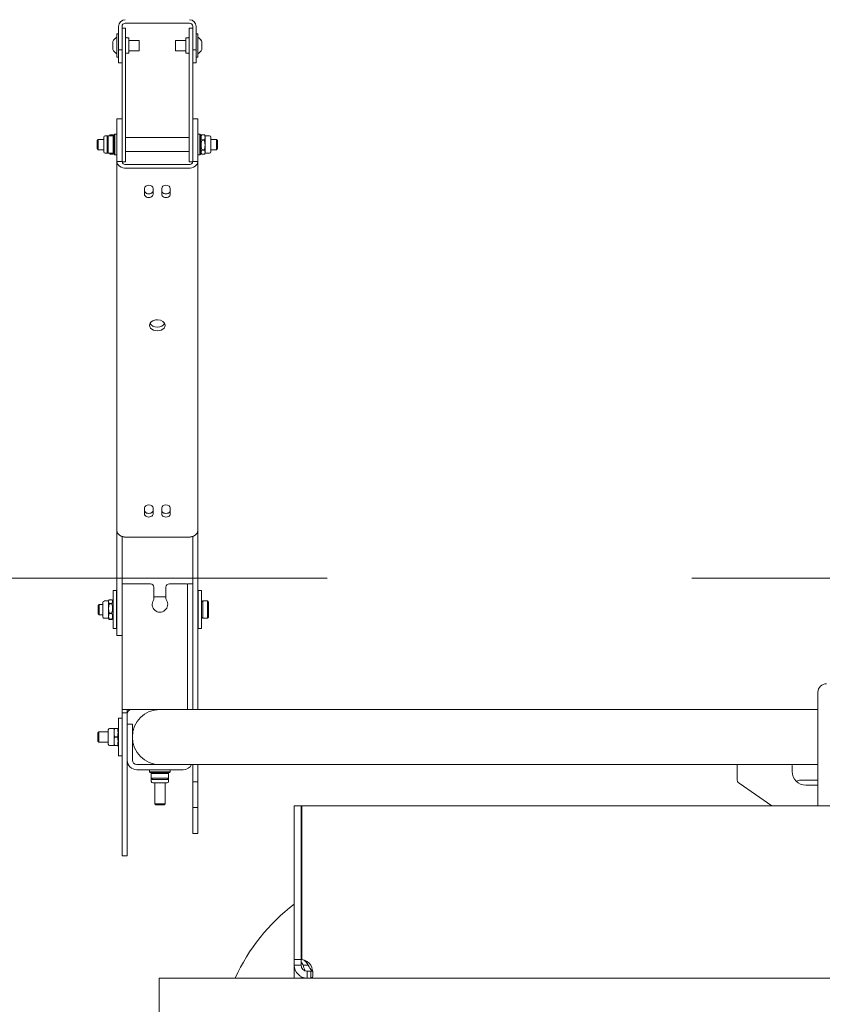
# Model space of a CAD drawing. Header units: millimetres. Extents: x -47038 to 86296, y -75637 to 48966.
# Tile 70 of 174: x -37646 to -37180, y 32533 to 33105. Entities that reach past the tile are written whole.
import ezdxf

# ---------------------------------------------------------------- set-up
doc = ezdxf.new("R2010")
doc.units = ezdxf.units.MM
doc.linetypes.add('Przerywana podwójnie', pattern=[109.361107, 52.916665, -21.166666, 14.111111, -21.166666])
doc.layers.add('00 - nowa technologia myjni_Nr_pióra__95', color=7, linetype='Continuous', lineweight=20, true_color=0x7c7c7c)
doc.layers.add('410-K Osie główne_Nr_pióra__95', color=7, linetype='Continuous', lineweight=20, true_color=0x7c7c7c)
doc.layers.add('XREF', color=8, linetype='Continuous', lineweight=9)

# ---------------------------------------------------------------- blocks, each defined once
blk = doc.blocks.new('parter 2025.10.15')
at = {"layer": '00 - nowa technologia myjni_Nr_pióra__95', "color": 8, "linetype": 'Continuous', "lineweight": 5}
for p, q in [((87.169, 2765.847), (87.169, 2764.987)), ((87.368, 2765.847), (87.368, 2764.987)), ((87.368, 2765.737), (87.569, 2765.737)), ((87.368, 2765.737), (87.368, 2765.237)), ((91.279, 2766.037), (87.558, 2766.037)), ((87.569, 2765.737), (87.569, 2765.237)), ((91.268, 2765.237), (91.268, 2765.737)), ((91.469, 2765.737), (91.268, 2765.737)), ((91.469, 2764.987), (91.469, 2765.847)), ((91.669, 2764.987), (91.669, 2765.847)), ((87.068, 2764.737), (87.068, 2765.417)), ((87.169, 2765.417), (87.068, 2765.417)), ((87.169, 2764.987), (87.169, 2764.487)), ((87.368, 2764.237), (87.368, 2765.237)), ((87.368, 2764.987), (87.368, 2764.487)), ((87.569, 2764.237), (87.569, 2765.237)), ((87.619, 2765.182), (87.769, 2765.182)), ((87.769, 2765.182), (87.769, 2764.612)), ((87.769, 2765.037), (88.369, 2765.037)), ((88.369, 2765.037), (88.369, 2764.737)), ((90.468, 2764.737), (90.468, 2765.037)), ((91.068, 2765.037), (90.468, 2765.037)), ((91.068, 2764.862), (91.068, 2765.182)), ((91.219, 2765.182), (91.068, 2765.182)), ((91.268, 2765.237), (91.268, 2764.237)), ((91.469, 2764.487), (91.469, 2764.987)), ((91.669, 2765.417), (91.669, 2764.737)), ((91.669, 2765.417), (91.769, 2765.417)), ((91.669, 2765.137), (91.669, 2765.136)), ((91.669, 2764.487), (91.669, 2764.987)), ((91.769, 2765.417), (91.769, 2764.737)), ((86.84, 2764.968), (86.839, 2764.965)), ((86.839, 2764.965), (86.839, 2764.862)), ((86.839, 2764.862), (86.839, 2764.854)), ((86.84, 2764.859), (86.839, 2764.862)), ((86.84, 2764.859), (86.839, 2764.854)), ((86.839, 2764.854), (86.839, 2764.846)), ((86.839, 2764.846), (86.839, 2764.634)), ((86.84, 2764.629), (86.839, 2764.634)), ((86.839, 2764.626), (86.839, 2764.634)), ((86.839, 2764.626), (86.84, 2764.629)), ((86.839, 2764.626), (86.839, 2764.509)), ((86.839, 2764.509), (86.84, 2764.506)), ((86.84, 2764.506), (86.839, 2764.509)), ((87.068, 2764.057), (87.068, 2764.737)), ((87.169, 2764.487), (87.368, 2764.487)), ((87.169, 2764.487), (87.169, 2764.237)), ((87.368, 2764.487), (87.368, 2764.237)), ((87.769, 2764.612), (87.769, 2764.292)), ((87.769, 2764.437), (88.369, 2764.437)), ((87.769, 2764.437), (88.369, 2764.437)), ((87.769, 2764.437), (88.369, 2764.437)), ((87.769, 2764.437), (88.369, 2764.437)), ((88.369, 2764.737), (88.369, 2764.437)), ((90.468, 2764.437), (90.468, 2764.737)), ((91.068, 2764.437), (90.468, 2764.437)), ((91.068, 2764.437), (90.468, 2764.437)), ((91.068, 2764.437), (90.468, 2764.437)), ((91.068, 2764.437), (90.468, 2764.437)), ((91.068, 2764.292), (91.068, 2764.862)), ((91.669, 2764.487), (91.469, 2764.487)), ((91.469, 2764.237), (91.469, 2764.487)), ((91.669, 2764.737), (91.669, 2764.057)), ((91.669, 2764.237), (91.669, 2764.487)), ((91.769, 2764.737), (91.769, 2764.057)), ((91.997, 2764.968), (91.998, 2764.965)), ((91.997, 2764.968), (91.998, 2764.965)), ((91.997, 2764.846), (91.998, 2764.848)), ((91.998, 2764.84), (91.997, 2764.846)), ((91.997, 2764.615), (91.998, 2764.62)), ((91.997, 2764.615), (91.998, 2764.612)), ((91.998, 2764.509), (91.997, 2764.506)), ((91.998, 2764.508), (91.997, 2764.506)), ((91.998, 2764.967), (91.998, 2764.965)), ((91.998, 2764.848), (91.998, 2764.965)), ((91.998, 2764.848), (91.998, 2764.84)), ((91.998, 2764.628), (91.998, 2764.84)), ((91.998, 2764.62), (91.998, 2764.628)), ((91.998, 2764.612), (91.998, 2764.62)), ((91.998, 2764.509), (91.998, 2764.612)), ((87.169, 2764.057), (87.068, 2764.057)), ((87.169, 2764.057), (87.068, 2764.057)), ((87.169, 2764.057), (87.068, 2764.057)), ((87.169, 2764.057), (87.068, 2764.057)), ((87.169, 2764.237), (87.169, 2763.737)), ((87.368, 2764.237), (87.368, 2764.022)), ((87.368, 2764.237), (87.368, 2763.804)), ((87.569, 2764.237), (87.569, 2763.804)), ((87.619, 2764.292), (87.769, 2764.292)), ((87.619, 2764.292), (87.769, 2764.292)), ((87.619, 2764.292), (87.769, 2764.292)), ((87.619, 2764.292), (87.769, 2764.292)), ((91.219, 2764.292), (91.068, 2764.292)), ((91.219, 2764.292), (91.068, 2764.292)), ((91.219, 2764.292), (91.068, 2764.292)), ((91.219, 2764.292), (91.068, 2764.292)), ((91.268, 2763.804), (91.268, 2764.237)), ((91.469, 2764.237), (91.469, 2763.737)), ((91.469, 2763.804), (91.469, 2764.237)), ((91.669, 2764.237), (91.669, 2763.737)), ((91.669, 2764.057), (91.769, 2764.057)), ((91.669, 2764.057), (91.769, 2764.057)), ((91.669, 2764.057), (91.769, 2764.057)), ((91.669, 2764.057), (91.769, 2764.057)), ((87.169, 2763.737), (87.368, 2763.737)), ((87.368, 2763.804), (87.368, 2763.371)), ((87.368, 2758.987), (87.368, 2763.371)), ((87.569, 2763.804), (87.569, 2763.371)), ((87.569, 2758.987), (87.569, 2763.371)), ((91.268, 2763.371), (91.268, 2763.804)), ((91.268, 2763.371), (91.268, 2758.987)), ((91.469, 2763.371), (91.469, 2763.804)), ((91.669, 2763.737), (91.469, 2763.737)), ((91.469, 2763.371), (91.469, 2758.987)), ((87.068, 2758.046), (87.068, 2760.487)), ((87.368, 2760.487), (87.068, 2760.487)), ((91.469, 2760.487), (91.469, 2760.048)), ((91.469, 2760.487), (91.769, 2760.487)), ((91.769, 2760.487), (91.769, 2760.048)), ((91.469, 2760.048), (91.469, 2758.046)), ((91.769, 2760.048), (91.769, 2758.046)), ((85.929, 2759.226), (85.99, 2759.287)), ((85.99, 2759.287), (85.99, 2758.694)), ((85.99, 2759.287), (86.308, 2759.287)), ((86.308, 2759.406), (86.308, 2758.579)), ((86.39, 2759.487), (86.568, 2759.487)), ((86.508, 2759.427), (86.568, 2759.487)), ((86.508, 2758.755), (86.508, 2759.427)), ((86.568, 2758.723), (86.568, 2759.487)), ((86.848, 2759.487), (86.568, 2759.487)), ((86.651, 2759.487), (86.658, 2759.507)), ((86.676, 2759.543), (86.836, 2759.543)), ((86.676, 2759.543), (86.676, 2759.543)), ((86.837, 2759.543), (86.836, 2759.543)), ((86.848, 2758.723), (86.848, 2759.487)), ((86.909, 2759.427), (86.848, 2759.487)), ((86.909, 2759.432), (86.865, 2759.507)), ((86.909, 2759.547), (86.949, 2759.587)), ((86.909, 2759.547), (86.909, 2759.227)), ((86.949, 2759.587), (86.949, 2759.244)), ((86.949, 2759.587), (87.068, 2759.587)), ((91.268, 2759.387), (87.569, 2759.387)), ((91.769, 2759.488), (91.769, 2759.587)), ((91.888, 2759.587), (91.769, 2759.587)), ((91.769, 2758.387), (91.769, 2759.488)), ((91.769, 2758.587), (91.769, 2759.335)), ((91.888, 2759.488), (91.888, 2759.587)), ((91.929, 2759.547), (91.888, 2759.587)), ((91.929, 2759.547), (91.888, 2759.587)), ((91.888, 2758.387), (91.888, 2759.488)), ((91.929, 2759.432), (91.995, 2759.547)), ((91.929, 2759.455), (91.929, 2759.547)), ((91.929, 2758.427), (91.929, 2759.455)), ((91.929, 2758.752), (91.929, 2759.432)), ((92.001, 2759.557), (91.995, 2759.547)), ((92.001, 2759.555), (92.001, 2759.557)), ((92.161, 2759.557), (92.001, 2759.557)), ((92.161, 2759.555), (92.001, 2759.555)), ((92.001, 2759.232), (92.001, 2759.255)), ((92.161, 2759.255), (92.001, 2759.255)), ((92.161, 2759.555), (92.161, 2759.557)), ((92.161, 2759.557), (92.164, 2759.547)), ((92.161, 2759.232), (92.161, 2759.255)), ((92.186, 2759.487), (92.164, 2759.547)), ((92.186, 2759.405), (92.186, 2759.487)), ((92.447, 2759.487), (92.186, 2759.487)), ((92.186, 2758.959), (92.186, 2759.405)), ((92.529, 2758.766), (92.529, 2759.406)), ((92.847, 2759.287), (92.529, 2759.287)), ((92.847, 2758.828), (92.847, 2759.287)), ((92.908, 2759.226), (92.847, 2759.287)), ((85.929, 2759.226), (85.929, 2758.755)), ((85.929, 2758.755), (85.929, 2758.748)), ((85.929, 2758.748), (85.99, 2758.687)), ((85.99, 2758.694), (85.99, 2758.687)), ((85.99, 2758.687), (86.308, 2758.687)), ((86.508, 2758.547), (86.508, 2758.755)), ((86.568, 2758.487), (86.568, 2758.723)), ((86.848, 2758.487), (86.848, 2758.723)), ((86.909, 2759.227), (86.909, 2758.427)), ((86.949, 2759.244), (86.949, 2758.387)), ((87.368, 2758.987), (87.368, 2757.997)), ((87.368, 2758.046), (87.368, 2758.911)), ((87.569, 2758.987), (87.569, 2757.987)), ((91.268, 2757.987), (91.268, 2758.987)), ((91.469, 2758.905), (91.469, 2758.987)), ((91.929, 2758.542), (91.929, 2758.752)), ((92.161, 2759.232), (92.001, 2759.232)), ((92.001, 2758.664), (92.001, 2758.686)), ((92.161, 2758.686), (92.001, 2758.686)), ((92.161, 2758.664), (92.161, 2758.686)), ((92.161, 2758.686), (92.161, 2758.686)), ((92.186, 2758.723), (92.186, 2758.959)), ((92.186, 2758.54), (92.186, 2758.723)), ((92.529, 2758.568), (92.529, 2758.766)), ((92.847, 2758.687), (92.529, 2758.687)), ((92.847, 2758.687), (92.847, 2758.828)), ((92.908, 2758.748), (92.847, 2758.687)), ((92.908, 2758.861), (92.908, 2759.226)), ((92.908, 2758.748), (92.908, 2758.861)), ((86.308, 2758.579), (86.308, 2758.568)), ((86.39, 2758.487), (86.651, 2758.487)), ((86.508, 2758.547), (86.568, 2758.487)), ((86.848, 2758.487), (86.568, 2758.487)), ((86.651, 2758.487), (86.658, 2758.467)), ((86.676, 2758.437), (86.836, 2758.437)), ((86.676, 2758.437), (86.676, 2758.431)), ((86.676, 2758.431), (86.836, 2758.431)), ((86.676, 2758.431), (86.676, 2758.431)), ((86.836, 2758.437), (86.836, 2758.431)), ((86.909, 2758.547), (86.848, 2758.487)), ((86.909, 2758.542), (86.865, 2758.467)), ((86.909, 2758.427), (86.949, 2758.387)), ((86.949, 2758.387), (87.068, 2758.387)), ((86.949, 2758.387), (87.068, 2758.387)), ((91.268, 2758.587), (87.568, 2758.587)), ((91.268, 2758.587), (87.569, 2758.587)), ((91.888, 2758.387), (91.769, 2758.387)), ((91.888, 2758.387), (91.769, 2758.387)), ((91.929, 2758.427), (91.888, 2758.387)), ((91.929, 2758.427), (91.888, 2758.387)), ((91.929, 2758.542), (91.995, 2758.427)), ((92.001, 2758.418), (91.995, 2758.427)), ((92.161, 2758.664), (92.001, 2758.664)), ((92.161, 2758.418), (92.001, 2758.418)), ((92.161, 2758.418), (92.164, 2758.427)), ((92.186, 2758.487), (92.164, 2758.427)), ((92.186, 2758.487), (92.186, 2758.54)), ((92.447, 2758.487), (92.186, 2758.487)), ((92.186, 2758.487), (92.269, 2758.487)), ((87.068, 2758.046), (87.068, 2758.009)), ((87.068, 2758.009), (87.068, 2757.997)), ((87.368, 2758.009), (87.068, 2758.009)), ((87.068, 2736.572), (87.068, 2757.997)), ((87.368, 2758.046), (87.368, 2758.009)), ((87.368, 2758.009), (87.368, 2757.997)), ((87.368, 2757.987), (87.569, 2757.987)), ((87.619, 2757.82), (91.219, 2757.82)), ((87.619, 2757.608), (91.219, 2757.608)), ((91.469, 2757.987), (91.268, 2757.987)), ((91.469, 2758.009), (91.469, 2758.046)), ((91.469, 2757.997), (91.469, 2758.009)), ((91.469, 2758.009), (91.769, 2758.009)), ((91.769, 2758.009), (91.769, 2758.046)), ((91.769, 2757.997), (91.769, 2758.009)), ((91.769, 2736.572), (91.769, 2757.997)), ((88.669, 2756.088), (88.669, 2756.441)), ((89.169, 2756.088), (89.169, 2756.441)), ((89.669, 2756.088), (89.669, 2756.441)), ((90.168, 2756.088), (90.168, 2756.441)), ((88.669, 2737.527), (88.669, 2737.88)), ((89.169, 2737.527), (89.169, 2737.88)), ((89.669, 2737.527), (89.669, 2737.88)), ((90.168, 2737.527), (90.168, 2737.88)), ((87.068, 2736.572), (87.068, 2736.501)), ((87.068, 2736.501), (87.068, 2736.324)), ((91.769, 2736.501), (91.769, 2736.572)), ((91.769, 2736.501), (91.769, 2736.324)), ((87.068, 2736.324), (87.068, 2736.183)), ((87.068, 2736.183), (87.068, 2730.915)), ((87.368, 2736.225), (87.368, 2736.183)), ((87.368, 2736.183), (87.368, 2731.054)), ((91.219, 2736.183), (87.619, 2736.183)), ((91.219, 2736.183), (87.619, 2736.183)), ((91.469, 2736.183), (91.469, 2736.225)), ((91.469, 2730.279), (91.469, 2736.183)), ((91.769, 2736.183), (91.769, 2736.324)), ((91.769, 2730.279), (91.769, 2736.183)), ((86.848, 2733.076), (86.848, 2731.561)), ((86.848, 2733.076), (87.049, 2733.076)), ((87.049, 2733.076), (87.049, 2731.561)), ((87.368, 2726.176), (87.368, 2733.476)), ((87.368, 2733.476), (87.919, 2733.476)), ((89.019, 2733.476), (87.919, 2733.476)), ((89.218, 2732.622), (89.218, 2733.275)), ((89.919, 2732.622), (89.919, 2733.275)), ((91.118, 2733.476), (90.119, 2733.476)), ((91.169, 2733.476), (91.169, 2732.976)), ((91.469, 2733.476), (91.169, 2733.476)), ((91.169, 2732.976), (91.169, 2726.176)), ((91.788, 2733.076), (91.788, 2731.561)), ((91.788, 2733.076), (91.989, 2733.076)), ((91.989, 2733.076), (91.989, 2731.561)), ((86.248, 2732.394), (86.248, 2731.56)), ((86.33, 2732.476), (86.591, 2732.476)), ((86.591, 2732.476), (86.606, 2732.516)), ((86.591, 2732.476), (86.591, 2732.439)), ((86.591, 2732.439), (86.591, 2732.044)), ((86.616, 2732.542), (86.617, 2732.542)), ((86.617, 2732.542), (86.776, 2732.542)), ((86.776, 2732.542), (86.776, 2732.542)), ((86.788, 2732.525), (86.794, 2732.515)), ((86.848, 2732.421), (86.794, 2732.516)), ((86.848, 2732.421), (86.794, 2732.515)), ((87.049, 2732.675), (87.068, 2732.696)), ((87.049, 2732.675), (87.049, 2732.311)), ((89.218, 2732.725), (89.919, 2732.725)), ((91.788, 2732.426), (91.768, 2732.446)), ((91.788, 2732.426), (91.769, 2732.445)), ((91.989, 2732.416), (92.049, 2732.476)), ((91.989, 2732.416), (91.989, 2731.538)), ((92.049, 2732.476), (92.049, 2731.479)), ((92.049, 2732.476), (92.328, 2732.476)), ((92.388, 2732.416), (92.328, 2732.476)), ((92.328, 2732.476), (92.328, 2731.479)), ((92.388, 2732.416), (92.328, 2732.476)), ((92.388, 2732.416), (92.388, 2731.538)), ((85.988, 2732.214), (86.05, 2732.276)), ((85.988, 2732.214), (85.988, 2731.739)), ((86.05, 2732.276), (86.05, 2731.678)), ((86.05, 2732.276), (86.248, 2732.276)), ((86.591, 2732.044), (86.591, 2731.581)), ((86.617, 2732.335), (86.776, 2732.335)), ((86.617, 2732.335), (86.617, 2732.315)), ((86.617, 2732.315), (86.776, 2732.315)), ((86.776, 2732.335), (86.776, 2732.315)), ((87.049, 2732.311), (87.049, 2731.276)), ((91.469, 2732.104), (91.469, 2726.176)), ((85.988, 2731.739), (85.988, 2731.737)), ((85.988, 2731.737), (86.05, 2731.676)), ((86.05, 2731.678), (86.05, 2731.676)), ((86.05, 2731.676), (86.248, 2731.676)), ((86.05, 2731.676), (86.248, 2731.676)), ((86.248, 2731.56), (86.248, 2731.557)), ((86.33, 2731.475), (86.591, 2731.475)), ((86.33, 2731.475), (86.591, 2731.475)), ((86.591, 2731.581), (86.591, 2731.479)), ((86.591, 2731.479), (86.591, 2731.475)), ((86.591, 2731.475), (86.606, 2731.436)), ((86.616, 2731.41), (86.617, 2731.41)), ((86.617, 2731.773), (86.617, 2731.749)), ((86.617, 2731.773), (86.776, 2731.773)), ((86.617, 2731.749), (86.776, 2731.749)), ((86.617, 2731.413), (86.776, 2731.413)), ((86.617, 2731.413), (86.617, 2731.41)), ((86.617, 2731.41), (86.776, 2731.41)), ((86.776, 2731.773), (86.776, 2731.749)), ((86.776, 2731.413), (86.776, 2731.41)), ((86.776, 2731.41), (86.776, 2731.41)), ((86.848, 2731.531), (86.794, 2731.436)), ((86.848, 2731.531), (86.794, 2731.436)), ((86.848, 2731.561), (86.848, 2730.876)), ((87.049, 2731.561), (87.049, 2730.876)), ((87.049, 2731.276), (87.068, 2731.256)), ((91.788, 2731.526), (91.768, 2731.505)), ((91.788, 2731.526), (91.769, 2731.506)), ((91.788, 2731.561), (91.788, 2730.876)), ((91.989, 2731.561), (91.989, 2730.876)), ((91.989, 2731.538), (91.989, 2731.536)), ((91.989, 2731.536), (92.049, 2731.475)), ((92.049, 2731.479), (92.049, 2731.475)), ((92.049, 2731.475), (92.328, 2731.475)), ((92.049, 2731.475), (92.328, 2731.475)), ((92.388, 2731.536), (92.328, 2731.475)), ((92.388, 2731.536), (92.328, 2731.475)), ((92.328, 2731.479), (92.328, 2731.475)), ((92.328, 2731.476), (92.328, 2731.475)), ((92.388, 2731.538), (92.388, 2731.536)), ((86.848, 2730.876), (87.049, 2730.876)), ((86.848, 2730.876), (87.049, 2730.876)), ((87.068, 2730.476), (87.068, 2730.915)), ((91.788, 2730.876), (91.989, 2730.876)), ((91.788, 2730.876), (91.989, 2730.876)), ((87.368, 2730.476), (87.068, 2730.476)), ((87.368, 2730.476), (87.068, 2730.476)), ((91.469, 2730.279), (91.469, 2729.218)), ((91.769, 2730.279), (91.769, 2729.218)), ((91.469, 2726.176), (91.469, 2729.218)), ((91.769, 2726.176), (91.769, 2729.218)), ((127.769, 2727.189), (127.769, 2720.576)), ((87.919, 2726.176), (87.368, 2726.176)), ((87.368, 2726.176), (87.368, 2725.976)), ((87.668, 2726.176), (87.668, 2725.976)), ((89.557, 2726.176), (87.919, 2726.176)), ((89.269, 2726.176), (89.269, 2726.147)), ((89.568, 2726.176), (97.668, 2726.176)), ((97.668, 2726.176), (127.769, 2726.176)), ((87.169, 2725.676), (87.169, 2724.164)), ((87.169, 2725.676), (87.368, 2725.676)), ((87.368, 2725.976), (87.368, 2725.775)), ((87.668, 2725.976), (87.368, 2725.976)), ((87.368, 2725.775), (87.368, 2725.591)), ((87.368, 2725.591), (87.368, 2725.418)), ((87.668, 2725.976), (87.668, 2725.775)), ((87.668, 2725.775), (87.668, 2725.591)), ((87.668, 2725.591), (87.668, 2725.418)), ((86.568, 2724.994), (86.568, 2724.21)), ((86.65, 2725.076), (86.911, 2725.076)), ((86.911, 2725.076), (86.911, 2724.831)), ((86.937, 2725.079), (87.096, 2725.079)), ((86.937, 2725.079), (86.937, 2725.066)), ((86.937, 2725.066), (87.096, 2725.066)), ((87.096, 2725.079), (87.096, 2725.066)), ((87.169, 2725.02), (87.137, 2725.076)), ((87.368, 2725.418), (87.368, 2725.1)), ((87.368, 2725.1), (87.368, 2724.927)), ((87.668, 2725.418), (87.668, 2725.1)), ((87.668, 2725.326), (87.968, 2725.326)), ((87.668, 2724.826), (87.668, 2725.326)), ((87.668, 2725.1), (87.668, 2724.927)), ((87.968, 2724.826), (87.968, 2725.326)), ((85.968, 2724.814), (86.03, 2724.876)), ((85.968, 2724.814), (85.968, 2724.367)), ((86.03, 2724.876), (86.03, 2724.314)), ((86.03, 2724.876), (86.568, 2724.876)), ((86.911, 2724.831), (86.911, 2724.331)), ((86.937, 2724.595), (86.937, 2724.569)), ((86.937, 2724.595), (87.096, 2724.595)), ((86.937, 2724.569), (87.096, 2724.569)), ((87.096, 2724.595), (87.096, 2724.569)), ((87.368, 2724.927), (87.368, 2718.676)), ((87.668, 2724.927), (87.668, 2718.676)), ((87.668, 2724.826), (87.668, 2723.226)), ((87.968, 2724.876), (87.997, 2724.876)), ((87.968, 2724.826), (87.968, 2724.586)), ((87.968, 2724.564), (87.968, 2723.226)), ((85.968, 2724.367), (85.968, 2724.337)), ((85.968, 2724.337), (86.03, 2724.276)), ((86.03, 2724.314), (86.03, 2724.276)), ((86.03, 2724.276), (86.568, 2724.276)), ((86.568, 2724.21), (86.568, 2724.157)), ((86.65, 2724.076), (86.911, 2724.076)), ((86.911, 2724.331), (86.911, 2724.14)), ((86.911, 2724.14), (86.911, 2724.076)), ((86.937, 2724.092), (87.096, 2724.092)), ((86.937, 2724.092), (86.937, 2724.079)), ((86.937, 2724.079), (87.096, 2724.079)), ((86.937, 2724.073), (87.096, 2724.073)), ((87.096, 2724.092), (87.096, 2724.079)), ((87.169, 2724.131), (87.137, 2724.076)), ((87.169, 2724.164), (87.169, 2723.476)), ((87.968, 2724.276), (87.997, 2724.276)), ((87.169, 2723.476), (87.368, 2723.476)), ((88.219, 2722.976), (90.919, 2722.976)), ((88.219, 2722.675), (90.919, 2722.675)), ((88.969, 2722.675), (90.098, 2722.675)), ((88.969, 2722.556), (88.969, 2722.675)), ((89.269, 2723.004), (89.269, 2722.976)), ((89.568, 2722.976), (97.668, 2722.976)), ((90.098, 2722.675), (90.168, 2722.675)), ((90.168, 2722.556), (90.168, 2722.675)), ((90.168, 2722.556), (90.168, 2722.675)), ((91.408, 2722.976), (91.465, 2722.976)), ((91.469, 2722.176), (91.469, 2722.976)), ((91.769, 2722.976), (97.668, 2722.976)), ((91.769, 2722.176), (91.769, 2722.976)), ((97.668, 2722.976), (123.118, 2722.976)), ((123.115, 2722.976), (97.668, 2722.976)), ((123.069, 2722.133), (123.069, 2722.926)), ((123.118, 2722.976), (126.219, 2722.976)), ((126.219, 2722.976), (127.769, 2722.976)), ((127.768, 2722.976), (126.219, 2722.976)), ((126.268, 2722.926), (126.268, 2722.576)), ((88.969, 2722.556), (90.098, 2722.556)), ((89.008, 2722.516), (88.969, 2722.556)), ((89.008, 2722.516), (90.063, 2722.516)), ((89.066, 2722.443), (89.068, 2722.443)), ((89.066, 2722.284), (89.066, 2722.443)), ((89.066, 2722.284), (89.068, 2722.284)), ((89.124, 2722.516), (89.068, 2722.484)), ((89.129, 2722.516), (89.068, 2722.456)), ((89.132, 2722.456), (89.068, 2722.456)), ((89.068, 2722.456), (89.068, 2722.176)), ((89.068, 2721.997), (89.068, 2722.176)), ((89.132, 2722.176), (89.068, 2722.176)), ((89.129, 2722.116), (89.068, 2722.176)), ((89.185, 2722.516), (89.129, 2722.516)), ((89.185, 2722.116), (89.129, 2722.116)), ((90.069, 2722.456), (89.132, 2722.456)), ((90.069, 2722.176), (89.132, 2722.176)), ((90.009, 2722.516), (89.185, 2722.516)), ((90.009, 2722.116), (89.185, 2722.116)), ((90.009, 2722.516), (90.069, 2722.456)), ((90.009, 2722.116), (90.069, 2722.176)), ((90.013, 2722.516), (90.069, 2722.484)), ((90.063, 2722.516), (90.128, 2722.516)), ((90.069, 2722.456), (90.069, 2722.176)), ((90.069, 2721.997), (90.069, 2722.258)), ((90.072, 2722.284), (90.072, 2722.443)), ((90.098, 2722.556), (90.168, 2722.556)), ((90.128, 2722.516), (90.168, 2722.556)), ((90.128, 2722.516), (90.168, 2722.556)), ((91.469, 2721.976), (91.469, 2722.176)), ((91.769, 2721.976), (91.769, 2722.176)), ((89.15, 2721.916), (89.934, 2721.916)), ((89.269, 2720.697), (89.269, 2721.916)), ((89.868, 2720.697), (89.868, 2721.916)), ((89.934, 2721.916), (89.987, 2721.916)), ((91.469, 2721.776), (91.469, 2721.976)), ((91.469, 2721.976), (91.769, 2721.976)), ((91.469, 2721.776), (91.469, 2720.676)), ((91.769, 2721.776), (91.769, 2721.976)), ((91.769, 2721.776), (91.769, 2720.676)), ((125.086, 2720.576), (123.197, 2721.886)), ((127.769, 2722.075), (126.769, 2722.075)), ((127.769, 2721.776), (127.068, 2721.776)), ((89.269, 2720.697), (89.83, 2720.697)), ((89.33, 2720.636), (89.269, 2720.697)), ((89.33, 2720.636), (89.777, 2720.636)), ((89.777, 2720.636), (89.807, 2720.636)), ((89.807, 2720.636), (89.868, 2720.697)), ((89.83, 2720.697), (89.868, 2720.697)), ((91.469, 2720.476), (91.469, 2720.676)), ((91.469, 2720.276), (91.469, 2720.476)), ((91.469, 2720.476), (91.769, 2720.476)), ((91.769, 2720.476), (91.769, 2720.676)), ((91.769, 2720.276), (91.769, 2720.476)), ((97.769, 2720.576), (97.368, 2720.576)), ((97.368, 2720.576), (97.368, 2711.654)), ((97.809, 2720.576), (97.769, 2720.576)), ((97.769, 2711.83), (97.769, 2720.576)), ((97.769, 2711.654), (97.769, 2720.576)), ((97.809, 2720.576), (97.809, 2711.65)), ((128.768, 2720.576), (97.809, 2720.576)), ((91.469, 2719.476), (91.469, 2720.276)), ((91.769, 2719.476), (91.769, 2720.276)), ((91.469, 2718.975), (91.469, 2719.476)), ((91.769, 2718.975), (91.769, 2719.476)), ((87.368, 2718.676), (87.368, 2717.675)), ((87.668, 2718.676), (87.668, 2717.675)), ((91.469, 2718.975), (91.769, 2718.975)), ((87.668, 2717.675), (87.368, 2717.675)), ((97.769, 2711.313), (97.769, 2711.976)), ((97.769, 2711.654), (97.368, 2711.654)), ((97.368, 2711.654), (97.368, 2711.316)), ((97.769, 2711.316), (97.368, 2711.316)), ((97.368, 2711.312), (97.368, 2710.576)), ((97.769, 2711.654), (97.769, 2711.316)), ((98.174, 2711.316), (97.879, 2711.316)), ((97.769, 2710.576), (97.769, 2710.658)), ((98.333, 2710.976), (98.109, 2710.976)), ((98.109, 2710.976), (98.109, 2710.576)), ((98.333, 2710.976), (98.333, 2710.576)), ((89.518, 2710.576), (89.518, 2709.575)), ((89.518, 2710.576), (324.469, 2710.576)), ((98.333, 2710.576), (98.109, 2710.576)), ((128.704, 2710.576), (98.333, 2710.576)), ((89.518, 2709.575), (89.518, 2705.576))]:
    blk.add_line(p, q, dxfattribs=at)
for points in [[(86.865, 2759.507), (86.876, 2759.479), (86.876, 2759.459)], [(92.001, 2759.255), (91.98, 2759.301), (91.968, 2759.342), (91.96, 2759.405), (91.968, 2759.467), (91.98, 2759.509), (92.001, 2759.555)], [(92.186, 2759.405), (92.181, 2759.469), (92.161, 2759.555)], [(92.161, 2759.255), (92.181, 2759.341), (92.186, 2759.405)], [(92.001, 2758.686), (91.98, 2758.769), (91.968, 2758.845), (91.96, 2758.959), (91.968, 2759.074), (91.98, 2759.149), (92.001, 2759.232)], [(92.186, 2758.959), (92.181, 2759.075), (92.161, 2759.232)], [(92.161, 2758.686), (92.181, 2758.842), (92.186, 2758.959)], [(91.995, 2758.427), (91.978, 2758.459), (91.968, 2758.489), (91.96, 2758.54), (91.968, 2758.592), (91.98, 2758.626), (92.001, 2758.664)], [(92.186, 2758.54), (92.181, 2758.593), (92.161, 2758.664)], [(92.164, 2758.427), (92.181, 2758.488), (92.186, 2758.54)], [(86.591, 2732.439), (86.596, 2732.395), (86.617, 2732.335)], [(86.794, 2732.516), (86.809, 2732.482), (86.817, 2732.439), (86.809, 2732.395), (86.797, 2732.367), (86.776, 2732.335)], [(86.617, 2732.315), (86.596, 2732.16), (86.591, 2732.044)], [(86.591, 2732.044), (86.596, 2731.928), (86.617, 2731.773)], [(86.776, 2732.315), (86.797, 2732.232), (86.809, 2732.158), (86.817, 2732.045), (86.809, 2731.931), (86.797, 2731.856), (86.776, 2731.773)], [(86.617, 2731.749), (86.596, 2731.652), (86.591, 2731.581)], [(86.591, 2731.581), (86.596, 2731.509), (86.617, 2731.413)], [(86.776, 2731.749), (86.797, 2731.698), (86.809, 2731.651), (86.817, 2731.581), (86.809, 2731.511), (86.797, 2731.464), (86.776, 2731.413)], [(86.911, 2725.076), (86.916, 2725.077), (86.937, 2725.079)], [(86.937, 2725.066), (86.916, 2724.931), (86.911, 2724.831)], [(87.137, 2725.076), (87.129, 2725.077), (87.096, 2725.079)], [(87.096, 2725.066), (87.117, 2724.994), (87.129, 2724.929), (87.137, 2724.831), (87.129, 2724.733), (87.117, 2724.668), (87.096, 2724.595)], [(86.911, 2724.831), (86.916, 2724.73), (86.937, 2724.595)], [(86.937, 2724.569), (86.916, 2724.432), (86.911, 2724.331)], [(87.096, 2724.569), (87.117, 2724.496), (87.129, 2724.431), (87.137, 2724.331), (87.129, 2724.232), (87.117, 2724.165), (87.096, 2724.092)], [(86.911, 2724.331), (86.916, 2724.229), (86.937, 2724.092)], [(86.936, 2724.079), (86.916, 2724.077), (86.911, 2724.076)], [(86.911, 2724.076), (86.916, 2724.074), (86.937, 2724.073)], [(87.137, 2724.076), (87.129, 2724.074), (87.096, 2724.073)], [(87.097, 2724.079), (87.129, 2724.077), (87.137, 2724.076)], [(89.068, 2722.484), (89.067, 2722.476), (89.066, 2722.443)], [(89.068, 2722.258), (89.067, 2722.263), (89.066, 2722.284)], [(90.066, 2722.458), (90.067, 2722.476), (90.068, 2722.484)], [(90.069, 2722.484), (90.07, 2722.476), (90.072, 2722.443)], [(90.069, 2722.258), (90.07, 2722.263), (90.072, 2722.284)], [(97.999, 2710.994), (97.953, 2711.1), (97.926, 2711.172), (97.879, 2711.316)], [(98.403, 2710.989), (98.378, 2711.013), (98.346, 2711.049), (98.275, 2711.151), (98.225, 2711.233), (98.174, 2711.316)], [(98.333, 2711.316), (98.379, 2711.193), (98.414, 2711.069), (98.437, 2710.948), (98.448, 2710.835), (98.45, 2710.792)], [(98.427, 2711.007), (98.412, 2710.994), (98.393, 2710.984), (98.365, 2710.978), (98.333, 2710.976)], [(98.45, 2710.792), (98.443, 2710.705), (98.436, 2710.669), (98.425, 2710.637), (98.41, 2710.612), (98.392, 2710.594), (98.365, 2710.58), (98.333, 2710.576)]]:
    blk.add_lwpolyline(points, dxfattribs=at)
for centre, radius, start, end in [((87.558, 2765.847), 0.39, 90, 180), ((91.279, 2765.847), 0.39, 0, 90), ((87.558, 2765.847), 0.19, 90, 180), ((91.279, 2765.847), 0.19, 0, 90), ((87.339, 2764.737), 0.55, 119.4405, 155.4641), ((87.619, 2765.232), 0.05, 180, 270), ((87.619, 2765.232), 0.05, 180.001, 223.3161), ((91.219, 2765.232), 0.05, 270, 0), ((91.498, 2764.737), 0.55, 24.5359, 60.5595), ((91.498, 2764.737), 0.55, 24.5359, 45.4833), ((91.498, 2764.737), 0.55, 24.5359, 45.4829), ((87.339, 2764.737), 0.55, 204.5359, 240.5595), ((91.498, 2764.737), 0.55, 299.4405, 335.4641), ((91.498, 2764.737), 0.55, 299.4405, 335.4641), ((91.498, 2764.737), 0.55, 299.4405, 335.4641), ((91.498, 2764.737), 0.55, 299.4405, 335.4641), ((87.339, 2764.737), 0.55, 225.4697, 240.5595), ((87.339, 2764.737), 0.55, 225.4695, 240.5595), ((87.619, 2764.242), 0.05, 90, 180), ((87.619, 2764.242), 0.05, 90, 180), ((87.619, 2764.242), 0.05, 90, 180), ((87.619, 2764.242), 0.05, 90, 180), ((91.219, 2764.242), 0.05, 0, 90), ((86.39, 2759.406), 0.0812, 90, 180), ((86.775, 2759.464), 0.124, 159.7922, 169.404), ((86.833, 2759.441), 0.186, 146.9513, 159.3039), ((86.715, 2759.416), 0.176, 31.3429, 46.3284), ((92.447, 2759.406), 0.0812, 0, 90), ((86.39, 2758.568), 0.0812, 180, 270), ((86.833, 2758.533), 0.186, 200.6961, 213.0487), ((87.617, 2758.675), 0.97, 191.1618, 194.1701), ((86.218, 2758.686), 0.667, 338.1178, 343.3633), ((86.715, 2758.559), 0.176, 313.6717, 328.6571), ((92.447, 2758.568), 0.0812, 270, 0), ((89.019, 2733.275), 0.2, 0, 90), ((90.119, 2733.275), 0.2, 90, 180), ((91.118, 2733.426), 0.05, 0, 90), ((86.33, 2732.394), 0.0812, 90, 180), ((86.813, 2732.436), 0.222, 159.0963, 179.3409), ((86.921, 2732.4), 0.336, 155.0309, 159.8744), ((86.546, 2732.371), 0.287, 30.2191, 36.5179), ((89.568, 2732.276), 0.45, 147.7958, 32.2042), ((89.019, 2732.622), 0.2, 327.7958, 0), ((90.119, 2732.622), 0.2, 180, 212.2042), ((86.33, 2731.557), 0.0812, 180, 270), ((86.33, 2731.557), 0.0812, 225.4312, 270.0006), ((86.921, 2731.552), 0.337, 200.1256, 204.9691), ((86.546, 2731.58), 0.287, 323.4821, 329.7809), ((86.549, 2731.579), 0.284, 323.3289, 329.7699), ((87.919, 2725.926), 0.25, 90, 180), ((89.568, 2724.575), 1.6, 90, 270), ((86.65, 2724.994), 0.0812, 90, 180), ((86.65, 2724.157), 0.0812, 180, 270), ((88.219, 2723.226), 0.55, 180, 270), ((88.219, 2723.226), 0.25, 180, 270), ((90.919, 2723.226), 0.25, 270, 271.0718), ((90.919, 2723.226), 0.55, 270, 332.9695), ((123.118, 2722.926), 0.05, 90, 180), ((126.219, 2722.926), 0.05, 0, 90), ((123.369, 2722.133), 0.3, 180, 235.2441), ((127.068, 2722.576), 0.8, 180, 270), ((89.15, 2721.997), 0.0812, 180, 270), ((89.987, 2721.997), 0.0812, 270, 0), ((126.769, 2721.576), 0.5, 90, 121.1967), ((104.212, 2705.88), 11.298, 127.2815, 155.4428), ((98.109, 2711.316), 0.74, 180, 270), ((98.109, 2711.316), 0.34, 180, 270), ((97.71, 2710.917), 0.74, 32.6268, 82.3131)]:
    blk.add_arc(centre, radius, start, end, dxfattribs=at)
for centre, major_axis, ratio, start_param, end_param in [((87.619, 2757.997), (0.55, 0), 0.707107, 3.141593, 4.712389), ((87.619, 2757.997), (0.25, 0), 0.707107, 3.141593, 4.712389), ((91.219, 2757.997), (-0.55, 0), 0.707107, 1.570796, 3.141593), ((91.219, 2757.997), (-0.25, 0), 0.707107, 1.570796, 3.141593), ((88.918, 2756.441), (-0.25, 0), 0.707107, 3.141593, 6.283185), ((88.918, 2756.441), (-0.25, 0), 0.707107, 3.141593, 6.283185), ((89.919, 2756.441), (-0.25, 0), 0.707107, 3.141593, 6.283185), ((89.919, 2756.441), (-0.25, 0), 0.707107, 3.141593, 6.283185), ((88.918, 2756.3), (-0.25, 0), 0.707107, 0, 3.141593), ((88.918, 2756.088), (-0.25, 0), 0.707107, 0, 3.141593), ((89.919, 2756.3), (-0.25, 0), 0.707107, 0, 3.141593), ((89.919, 2756.088), (-0.25, 0), 0.707107, 0, 3.141593), ((89.418, 2748.487), (0.45, 0), 0.707107, 1.570796, 3.141593), ((89.418, 2748.487), (-0.45, 0), 0.707107, 0, 3.141593), ((89.418, 2748.487), (0.45, 0), 0.707107, 1.570796, 2.801911), ((89.418, 2748.699), (-0.45, 0), 0.707107, 0.339702, 2.80189), ((89.418, 2748.487), (-0.45, 0), 0.707107, 3.141593, 4.712389), ((89.418, 2748.487), (-0.45, 0), 0.707107, 3.141593, 4.712389), ((88.918, 2737.88), (-0.25, 0), 0.707107, 3.141593, 6.283185), ((88.918, 2737.88), (-0.25, 0), 0.707107, 3.141593, 6.283185), ((88.918, 2737.738), (-0.25, 0), 0.707107, 0, 3.141593), ((88.918, 2737.527), (-0.25, 0), 0.707107, 0, 3.141593), ((89.919, 2737.88), (-0.25, 0), 0.707107, 3.141593, 6.283185), ((89.919, 2737.88), (-0.25, 0), 0.707107, 3.141593, 6.283185), ((89.919, 2737.738), (-0.25, 0), 0.707107, 0, 3.141593), ((89.919, 2737.527), (-0.25, 0), 0.707107, 0, 3.141593), ((87.619, 2736.572), (0.55, 0), 0.707107, 3.141593, 4.712389), ((91.219, 2736.572), (-0.55, 0), 0.707107, 1.570796, 3.141593), ((91.219, 2736.572), (-0.55, 0), 0.707107, 3.123959, 3.141593), ((87.619, 2736.572), (0.55, 0), 0.707107, 4.240382, 4.712389), ((91.219, 2736.572), (-0.55, 0), 0.707107, 1.570796, 2.04276), ((128.268, 2727.189), (-0.5, 0), 0.953717, 4.712389, 6.283185), ((97.904, 2711.83), (0, 0.2), 0.675725, 1.570796, 2.360582), ((97.458, 2710.917), (0, -0.74), 0.675725, 2.140242, 2.473314), ((97.904, 2711.83), (0, 0.2), 0.675725, 2.798765, 2.902137), ((97.753, 2710.917), (0, -0.74), 0.675725, 2.140242, 2.902137)]:
    blk.add_ellipse(centre, major_axis=major_axis, ratio=ratio, start_param=start_param, end_param=end_param, dxfattribs=at)
for p in [(92.001, 2758.686), (86.836, 2758.431), (86.776, 2731.41), (87.096, 2724.079)]:
    blk.add_point(p, dxfattribs=at)
at = {"layer": '410-K Osie główne_Nr_pióra__95', "color": 8, "linetype": 'Przerywana podwójnie', "lineweight": 5}
blk.add_line((-63.001, 2733.809), (1039.917, 2733.809), dxfattribs=at)

msp = doc.modelspace()

# ---------------------------------------------------------------- block references
at = {"layer": 'XREF', "xscale": 10, "yscale": 10, "zscale": 10}
msp.add_blockref('parter 2025.10.15', (-38460.61, 5442.28), dxfattribs=at)

doc.saveas('drawing.dxf')
